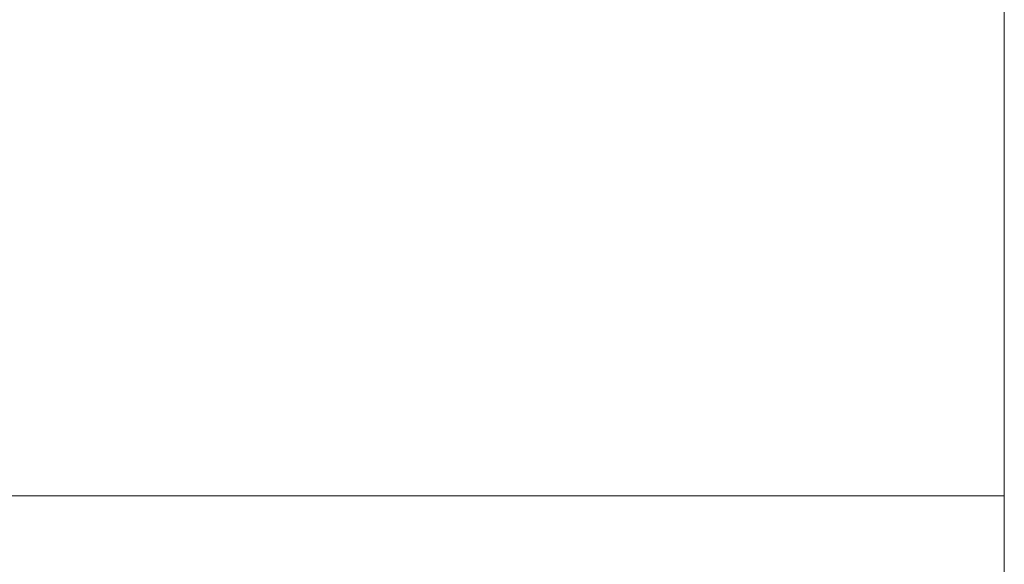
# Model space of a CAD drawing. Header units: centimetres. Extents: x -17.4 to 18.6, y -72.7 to -70.7.
# Tile 212 of 256: x 18.4405 to 18.5811, y -71.2998 to -71.2221. Entities that reach past the tile are written whole.
import ezdxf

# ---------------------------------------------------------------- set-up
doc = ezdxf.new("R2010")
doc.units = ezdxf.units.CM
doc.header["$LTSCALE"] = 2.54
doc.layers.add('Lucido design-1', color=7, linetype='Continuous')

# ---------------------------------------------------------------- blocks, each defined once
blk = doc.blocks.new('Gruppo-7-1')
at = {"color": 178, "linetype": 'Continuous', "lineweight": 9}
for points, invisible_edges in [([(18.58108, -71.29007, -1972.30975), (18.58108, -71.21972, -1972.31753), (18.58108, -71.21938, -1972.31757), (18.58108, -71.29007, -1972.30975)], 12), ([(18.58108, -71.22016, -1972.53718), (18.58108, -71.29007, -1972.30975), (18.58108, -71.21938, -1972.31757), (18.58108, -71.22016, -1972.53718)], 15), ([(18.58108, -71.22016, -1972.53718), (18.58108, -72.67016, -1972.53718), (18.58108, -71.29007, -1972.30975), (18.58108, -71.22016, -1972.53718)], 14), ([(18.58108, -72.67016, -1972.53718), (18.58108, -72.67016, -1971.94214), (18.58108, -71.29007, -1972.30975), (18.58108, -72.67016, -1972.53718)], 12)]:
    blk.add_3dface(points, dxfattribs=dict(at, invisible_edges=invisible_edges))
for points in [[(18.58108, -71.21972, -1972.31753), (-17.41892, -71.21972, -1972.31753), (-17.41892, -71.29007, -1972.30975), (18.58108, -71.29007, -1972.30975)], [(18.58108, -72.67016, -1972.53718), (-17.41892, -72.67016, -1972.53718), (-17.41892, -71.22016, -1972.53718), (18.58108, -71.22016, -1972.53718)], [(18.58108, -71.29007, -1972.30975), (-17.41892, -71.29007, -1972.30975), (-17.41892, -72.67016, -1971.94214), (18.58108, -72.67016, -1971.94214)]]:
    blk.add_3dface(points, dxfattribs=at)
blk = doc.blocks.new('Gruppo-8-1')
at = {"color": 1}
blk.add_blockref('Gruppo-7-1', (0, 0), dxfattribs=at)

msp = doc.modelspace()

# ---------------------------------------------------------------- block references
at = {"layer": 'Lucido design-1', "color": 1, "true_color": 0xff0000}
msp.add_blockref('Gruppo-8-1', (0, 0), dxfattribs=at)

doc.saveas('drawing.dxf')
